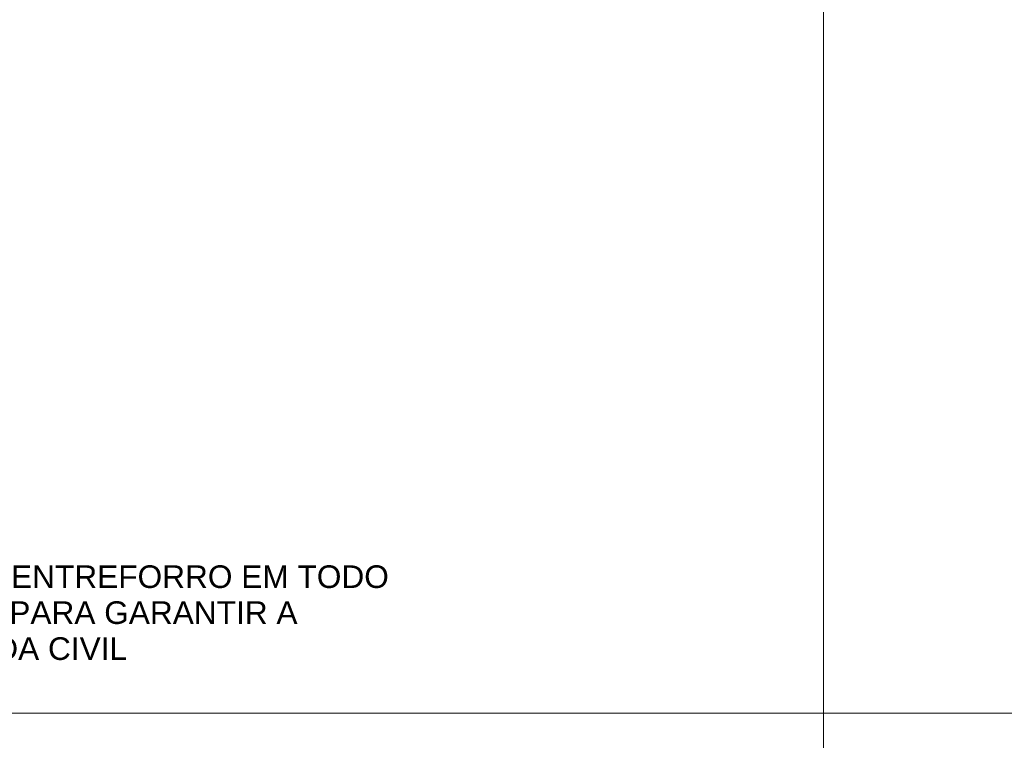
# Model space of a CAD drawing. Header units: metres. Extents: x 3 to 42.2, y -72.9 to -48.7.
# Tile 20 of 189: x 16.4 to 24.5, y -66.6 to -60.7. Entities that reach past the tile are written whole.
import ezdxf

# ---------------------------------------------------------------- set-up
doc = ezdxf.new("R2010")
doc.units = ezdxf.units.M
doc.layers.add('G-ANNO-SYMB', color=7, linetype='Continuous', lineweight=9)
doc.layers.add('G-ANNO-TEXT', color=7, linetype='Continuous', lineweight=9)
doc.styles.add('Arial_1', font='arial.ttf', dxfattribs={"height": 0.1875})

msp = doc.modelspace()

# ---------------------------------------------------------------- linework, layer by layer
at = {"layer": 'G-ANNO-SYMB'}
for p, q in [((23.0213, -49.8191), (23.0213, -72.4368)), ((4.1178, -66.3976), (40.6306, -66.3976))]:
    msp.add_line(p, q, dxfattribs=at)

# ---------------------------------------------------------------- texts
at = {"layer": 'G-ANNO-TEXT', "char_height": 0.1875, "attachment_point": 1, "style": 'Arial_1', "bg_fill": 3, "box_fill_scale": 1.25, "bg_fill_color": 256, "bg_fill_true_color": 13158600, "bg_fill_transparency": 0}
for s, insert, width in [('EXECUTAR FECHAMENTO NO ENTREFORRO EM TODO', (12.424, -65.1754), 8.471833), (' O PERÍMETRO DO AMBIENTE PARA GARANTIR A', (12.424, -65.4731), 7.563922), (' ESTANQUEIDADE. A CARGO DA CIVIL ', (12.424, -65.7707), 5.946517)]:
    msp.add_mtext(s, dxfattribs=dict(at, insert=insert, width=width))

doc.saveas('drawing.dxf')
